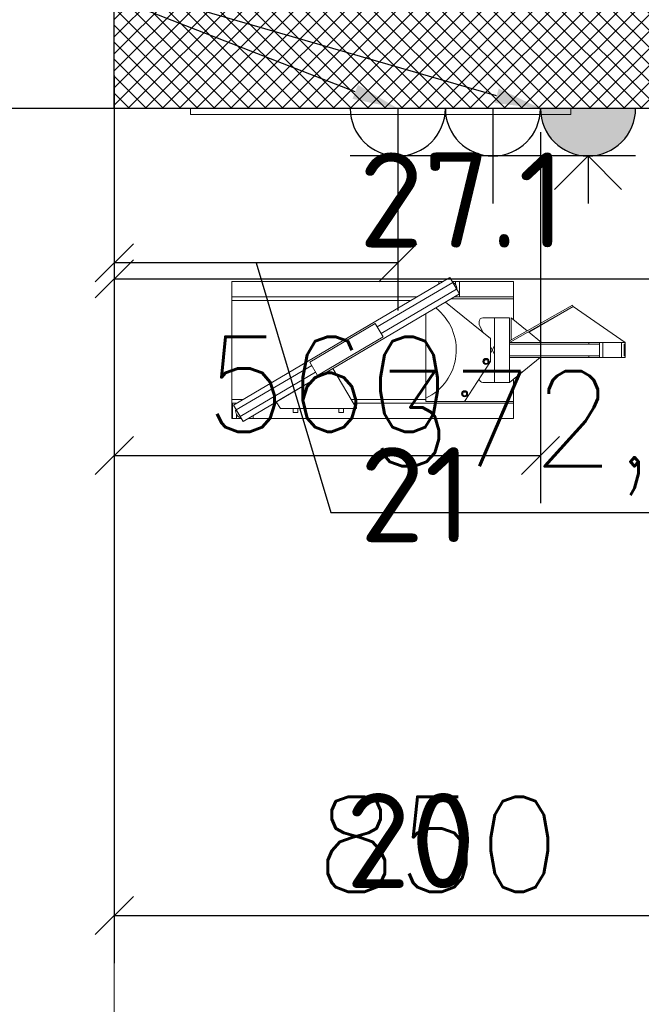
# Model space of a CAD drawing. Header units: millimetres. Extents: x -380244 to 257841, y -4400 to 11650.
# Tile 101 of 140: x 7176 to 7992, y 4052 to 5347. Entities that reach past the tile are written whole.
import ezdxf
from ezdxf import colors
from ezdxf.entities.mleader import LeaderData, LeaderLine
from ezdxf.math import Vec2, Vec3

# ---------------------------------------------------------------- set-up
doc = ezdxf.new("R2010")
doc.units = ezdxf.units.MM
for name, color, linetype in [('Equip2D', 250, 'Continuous'), ('EquipAnnot', 5, 'Continuous'), ('Обмер', 6, 'Continuous'), ('Привязки Вент', 102, 'Continuous'), ('Привязки Электр', 1, 'Continuous'), ('Привязки Электр2', 1, 'Continuous')]:
    doc.layers.add(name, color=color, linetype=linetype)
doc.styles.add('GOST прямой', font='isocpeur.ttf', dxfattribs={"height": 2.5})
doc.styles.add('Выноски', font='isocpeur.ttf', dxfattribs={"height": 2.5})
doc.styles.add('Для Розеток', font='isocpeur.ttf', dxfattribs={"width": 0.8, "height": 2.5})
doc.styles.add('Размеры', font='txt.shx', dxfattribs={"height": 2.5})
doc.dimstyles.new('Main', dxfattribs={"dimscale": 0, "dimtxt": 2.5, "dimasz": 1, "dimexe": 1.25, "dimexo": 0.625, "dimtad": 1, "dimdec": 1, "dimrnd": 0.5, "dimtxsty": 'Размеры', "dimblk": 'OBLIQUE', "dimcen": 2.5, "dimadec": 0, "dimazin": 0, "dimtfac": 1, "dimtdec": 1, "dimtmove": 1, "dimatfit": 2, "dimfxl": 1, "dimarcsym": 0})

# ---------------------------------------------------------------- blocks, each defined once
blk = doc.blocks.new('НСО-15_7П')
at = {"layer": 'Equip2D', "linetype": 'Continuous', "lineweight": 0}
for p, q in [((0, -700), (0, 0)), ((1500, -700), (0, -700))]:
    blk.add_line(p, q, dxfattribs=at)
at = {"layer": 'EquipAnnot', "style": 'GOST прямой', "flags": 1}
for tag, p in [('НАИМЕНОВАНИЕ', (0, 0)), ('ОПИСАНИЕ', (0, -4.8)), ('РАЗМЕРЫ', (0, -9.5))]:
    blk.add_attdef(tag, p, '', height=2.5, dxfattribs=at)
at = {"layer": 'EquipAnnot', "style": 'GOST прямой'}
blk.add_attdef('НОМЕР', (686.5, -778.6), '', height=2.5, dxfattribs=at)
blk = doc.blocks.new('A$Caab67cb8')
at = {"color": 0, "linetype": 'Continuous', "lineweight": 0}
for p, q in [((0, 0), (272, 0)), ((0, -20), (0, 0)), ((2.1, -162.3), (286.5, 5.2)), ((277, 0), (277.6, 0)), ((286.5, 5.2), (299.1, -16.3)), ((289.5, 0), (294, 0)), ((299, 0), (370, 0)), ((370, -20), (370, 0)), ((290.3, -1.3), (191.2, -59.6)), ((196.2, -68.2), (295.3, -9.9)), ((277, 0), (272, 0)), ((272, 0), (272, -3.3)), ((277, -0.4), (277, 0)), ((295.3, -9.9), (290.3, -1.3)), ((299, 0), (294, 0)), ((294, 0), (294, -3.9)), ((299, -16.1), (299, 0)), ((243.7, -20), (0, -20)), ((0, -20), (0, -25)), ((0, -25), (235.2, -25)), ((0, -155), (0, -25)), ((299.1, -16.3), (14.8, -183.8)), ((288.7, -22.5), (370, -22.5)), ((370, -20), (292.9, -20)), ((294, -19.4), (294, -20)), ((294, -20), (299, -20)), ((299, -20), (299, -16.4)), ((370, -22.5), (370, -20)), ((370, -22.5), (370, -49.9)), ((340, -75), (280.8, -27.2)), ((447.7, -31.1), (365, -77.8)), ((366, -79.6), (448.7, -32.8)), ((390.4, -66.5), (448.7, -32.8)), ((448.7, -32.8), (447.7, -31.1)), ((448.7, -32.8), (517, -80)), ((255, -153.2), (255, -42.3)), ((330, -47.5), (345, -47.5)), ((345, -95.5), (345, -47.5)), ((345, -47.5), (365, -47.5)), ((345, -132.5), (345, -47.5)), ((365, -47.5), (365, -132.5)), ((367, -47.5), (388.2, -64.7)), ((367, -76.7), (367, -47.5)), ((188.6, -55.3), (102.5, -106.1)), ((198.8, -72.6), (188.6, -55.3)), ((325, -52.5), (325, -56)), ((325.4, -57.9), (330.2, -67)), ((112.6, -123.3), (198.8, -72.6)), ((340, -105), (340, -75)), ((389.9, -66.1), (407, -80)), ((340, -94.1), (345, -84.5)), ((340, -85.9), (345, -95.5)), ((345, -84.5), (345, -132.5)), ((366, -79.6), (365, -77.8)), ((365.1, -82.5), (365.1, -80)), ((469.2, -80), (365.1, -80)), ((365.1, -82.5), (483.1, -82.5)), ((365.1, -97.5), (365.1, -82.5)), ((367, -80), (367, -79)), ((407, -80), (367, -80)), ((469.2, -80), (483.1, -80)), ((469.2, -80), (469.2, -82.5)), ((483.1, -80), (483.7, -80)), ((483.1, -100), (483.1, -80)), ((487.1, -80), (483.7, -80)), ((487.7, -80), (487.1, -80)), ((487.7, -80), (512, -80)), ((487.7, -100), (487.7, -80)), ((512, -80), (517, -80)), ((512, -80), (512, -100)), ((515.8, -82.5), (515.8, -82.5)), ((515.8, -82.5), (515.8, -97.5)), ((515.8, -82.5), (517, -82.5)), ((517, -100), (517, -80)), ((517, -80), (517, -100)), ((517, -97.5), (517, -82.5)), ((332.9, -102.3), (331.1, -104.1)), ((335.3, -102.3), (332.9, -102.3)), ((337.1, -104.1), (335.3, -102.3)), ((365, -132.5), (405, -100)), ((405, -100), (365, -100)), ((483.1, -97.5), (365.1, -97.5)), ((365.1, -100), (365.1, -97.5)), ((469.2, -100), (365.1, -100)), ((469.2, -97.5), (469.2, -100)), ((483.1, -100), (469.2, -100)), ((483.7, -100), (483.1, -100)), ((487.1, -100), (483.7, -100)), ((487.1, -100), (487.7, -100)), ((512, -100), (487.7, -100)), ((512, -100), (517, -100)), ((515.8, -97.5), (515.8, -97.5)), ((515.8, -97.5), (517, -97.5)), ((105, -110.4), (5.9, -168.8)), ((58.5, -158.1), (132.7, -114.4)), ((102.5, -106.1), (112.6, -123.3)), ((163.7, -167), (132.7, -114.4)), ((305.9, -157.5), (340, -105)), ((331.1, -104.1), (331.1, -106.5)), ((331.1, -106.5), (332.9, -108.3)), ((332.9, -108.3), (335.3, -108.3)), ((335.3, -108.3), (337.1, -106.5)), ((337.1, -106.5), (337.1, -104.1)), ((11, -177.4), (110.1, -119)), ((370, -128.4), (370, -157.5)), ((330, -132.5), (345, -132.5)), ((365, -132.5), (345, -132.5)), ((14.5, -155), (0, -155)), ((0, -155), (0, -160)), ((255, -155), (156.6, -155)), ((255, -153.2), (255, -157.5)), ((304.7, -144.8), (303, -146.5)), ((303, -146.5), (303, -149)), ((303, -149), (304.7, -150.8)), ((307.2, -144.8), (304.7, -144.8)), ((304.7, -150.8), (307.2, -150.8)), ((309, -146.5), (307.2, -144.8)), ((307.2, -150.8), (309, -149)), ((309, -149), (309, -146.5)), ((0, -160), (6, -160)), ((0, -160), (0, -180)), ((1, -160), (6, -160)), ((1, -180), (1, -160)), ((14.8, -183.8), (2.1, -162.3)), ((6, -160), (6, -160)), ((55.3, -160), (59.7, -160)), ((63.8, -167), (58.5, -158.1)), ((163.7, -167), (63.8, -167)), ((80.8, -167), (80.8, -172)), ((86.8, -167), (86.8, -172)), ((140.8, -172), (140.8, -167)), ((146.8, -172), (146.8, -167)), ((159.6, -160), (370, -160)), ((163.8, -165), (162.5, -165)), ((163.7, -167), (163.8, -167)), ((163.8, -167), (163.8, -165)), ((255, -157.5), (305.9, -157.5)), ((370, -157.5), (305.9, -157.5)), ((370, -160), (370, -157.5)), ((370, -160), (370, -180)), ((1, -180), (0, -180)), ((6, -180), (1, -180)), ((5.9, -168.8), (11, -177.4)), ((6, -174.4), (6, -180)), ((12.5, -180), (6, -180)), ((23, -180), (21.3, -180)), ((23, -180), (23, -179)), ((28, -180), (23, -180)), ((28, -176.1), (28, -180)), ((370, -180), (28, -180)), ((80.8, -172), (83.8, -172)), ((83.8, -172), (86.8, -172)), ((143.8, -172), (140.8, -172)), ((146.8, -172), (143.8, -172))]:
    blk.add_line(p, q, dxfattribs=at)
for centre, radius in [((334, -105), 4), ((334.1, -105.3), 2.5), ((305.9, -147.5), 4), ((306, -147.8), 2.5)]:
    blk.add_circle(centre, radius, dxfattribs=at)
for centre, radius, start, end in [((285.8, -9.7), 10, 45, 66.3612), ((285.8, -9.7), 10, 354.6388, 45), ((225, -90), 70, 295.3769, 52.159), ((330, -52.5), 5, 90, 180), ((330, -56), 5, 180, 201.7738), ((334, -105), 3, 65.61, 159.1059), ((334, -105), 3, 56.9585, 61.0549), ((334, -105), 3, 28.9451, 56.9585), ((334, -105), 3, 164.9973, 195.0027), ((330, -127.5), 5, 185.9663, 270), ((305.9, -147.5), 3, 164.9973, 195.0027), ((305.9, -147.5), 3, 65.61, 159.1059), ((305.9, -147.5), 3, 56.9585, 61.0549), ((305.9, -147.5), 3, 28.9451, 56.9585), ((15, -170), 10, 166.4541, 254.5459)]:
    blk.add_arc(centre, radius, start, end, dxfattribs=at)
blk = doc.blocks.new('ec_163129')
at = {"layer": 'Equip2D'}
blk.add_blockref('A$Caab67cb8', (0, 0), dxfattribs=at)
at = {"layer": 'EquipAnnot', "style": 'GOST прямой', "flags": 1}
for tag, p in [('НАИМЕНОВАНИЕ', (0, 0)), ('ОПИСАНИЕ', (0, -4.8)), ('РАЗМЕРЫ', (0, -9.5))]:
    blk.add_attdef(tag, p, '', height=2.5, dxfattribs=at)
at = {"layer": 'EquipAnnot', "style": 'GOST прямой'}
blk.add_attdef('НОМЕР', (162.1, -253.2), '', height=2.5, dxfattribs=at)
blk = doc.blocks.new('A$Ca06a04b3')
at = {"color": 0, "linetype": 'Continuous', "lineweight": 0}
for p, q in [((250, 0), (-250, 0)), ((-250, -8), (-250, 0)), ((250, -8), (250, 0)), ((-250, -8), (250, -8))]:
    blk.add_line(p, q, dxfattribs=at)
blk = doc.blocks.new('Монитор Сушефа')
at = {"layer": 'Equip2D'}
blk.add_blockref('A$Ca06a04b3', (0, 0), dxfattribs=at)
at = {"layer": 'EquipAnnot', "style": 'GOST прямой', "flags": 1}
blk.add_attdef('НАИМЕНОВАНИЕ', (0, 0), '', height=125, dxfattribs=at)
at = {"layer": 'EquipAnnot', "style": 'GOST прямой'}
blk.add_attdef('НОМЕР', (-29, -41.6), '', height=2.5, dxfattribs=at)
blk = doc.blocks.new('Роз_2пол_земля_скрытая_1-100')
for points in [[(0, 62.5), (0, 125)], [(-62.5, 62.5), (62.5, 62.5)], [(0, 0), (0, 62.5)], [(-62.5, 0), (62.5, 0)]]:
    blk.add_lwpolyline(points)
blk.add_arc((0, 0), 62.5, 0, 180)
at = {"style": 'Для Розеток', "width": 0.8}
blk.add_attdef('КОЛ_РОЗЕТОК', (62.5, 62.5), '', height=62.5, dxfattribs=at)
blk = doc.blocks.new('Роз_3пол_земля_открытая_IP44_1-100')
h = blk.add_hatch(color=256)
h.dxf.hatch_style = 1
h.paths.add_polyline_path([(-62.5, 0), (62.5, 0, 1)])
for q in [(-44.2, 106.7), (44.2, 106.7)]:
    blk.add_line((0, 62.5), q)
for points in [[(0, 62.5), (0, 125)], [(-62.5, 62.5), (62.5, 62.5)], [(-62.5, 0), (62.5, 0)]]:
    blk.add_lwpolyline(points)
blk.add_arc((0, 0), 62.5, 0, 180)
at = {"style": 'Для Розеток', "width": 0.8}
blk.add_attdef('КОЛ_РОЗЕТОК', (62.5, 62.5), '', height=62.5, dxfattribs=at)
blk = doc.blocks.new('_Oblique')
at = {"color": 0, "linetype": 'ByBlock', "lineweight": -2}
blk.add_line((-0.5, -0.5), (0.5, 0.5), dxfattribs=at)
blk = doc.blocks.new('*D322')
at = {"layer": 'Defpoints', "color": 0, "transparency": 16777216}
for p in [(7300, 5230), (7860, 5230), (7860, 4773.5)]:
    blk.add_point(p, dxfattribs=at)
at = {"layer": 'Привязки Электр', "color": 0, "lineweight": -2, "transparency": 16777216}
for p, q in [((7300, 5198.8), (7300, 4711)), ((7860, 5198.8), (7860, 4711)), ((7300, 4773.5), (7860, 4773.5))]:
    blk.add_line(p, q, dxfattribs=at)
at = {"layer": 'Привязки Электр', "color": 0, "lineweight": -2, "transparency": 16777216, "xscale": 50, "yscale": 50, "zscale": 50, "rotation": 180}
blk.add_blockref('_Oblique', (7300, 4773.5), dxfattribs=at)
at = {"layer": 'Привязки Электр', "color": 0, "lineweight": -2, "transparency": 16777216, "xscale": 50, "yscale": 50, "zscale": 50}
blk.add_blockref('_Oblique', (7860, 4773.5), dxfattribs=at)
at = {"layer": 'Привязки Электр', "color": 0, "transparency": 16777216, "insert": (7580, 4867.3), "char_height": 125, "attachment_point": 5, "style": 'Размеры'}
blk.add_mtext('560', dxfattribs=at)
blk = doc.blocks.new('*D359')
at = {"layer": 'Defpoints', "color": 0, "transparency": 16777216}
for p in [(7300, 5230), (7672.5, 5230), (7300, 5026.9)]:
    blk.add_point(p, dxfattribs=at)
at = {"layer": 'Привязки Электр2', "color": 0, "lineweight": -2, "transparency": 16777216}
for p, q in [((7300, 5198.8), (7300, 4964.4)), ((7672.5, 5198.8), (7672.5, 4964.4)), ((7672.5, 5026.9), (7300, 5026.9)), ((7486.2, 5026.9), (7584.7, 4698.8)), ((7584.7, 4698.8), (8168, 4698.8))]:
    blk.add_line(p, q, dxfattribs=at)
at = {"layer": 'Привязки Электр2', "color": 0, "lineweight": -2, "transparency": 16777216, "xscale": 50, "yscale": 50, "zscale": 50, "rotation": 180}
blk.add_blockref('_Oblique', (7300, 5026.9), dxfattribs=at)
at = {"layer": 'Привязки Электр2', "color": 0, "lineweight": -2, "transparency": 16777216, "xscale": 50, "yscale": 50, "zscale": 50}
blk.add_blockref('_Oblique', (7672.5, 5026.9), dxfattribs=at)
at = {"layer": 'Привязки Электр2', "color": 0, "transparency": 16777216, "insert": (7876.4, 4802.9), "char_height": 125, "attachment_point": 5, "style": 'Размеры'}
blk.add_mtext('372,5', dxfattribs=at)
blk = doc.blocks.new('*D411')
at = {"layer": 'Defpoints', "color": 0, "transparency": 16777216}
for p in [(7300, 5230), (8150, 5230), (8150, 4168.7)]:
    blk.add_point(p, dxfattribs=at)
at = {"layer": 'Привязки Вент', "color": 0, "lineweight": -2, "transparency": 16777216}
for p, q in [((7300, 5198.8), (7300, 4106.2)), ((8150, 5198.8), (8150, 4106.2)), ((7300, 4168.7), (8150, 4168.7))]:
    blk.add_line(p, q, dxfattribs=at)
at = {"layer": 'Привязки Вент', "color": 0, "lineweight": -2, "transparency": 16777216, "xscale": 50, "yscale": 50, "zscale": 50, "rotation": 180}
blk.add_blockref('_Oblique', (7300, 4168.7), dxfattribs=at)
at = {"layer": 'Привязки Вент', "color": 0, "lineweight": -2, "transparency": 16777216, "xscale": 50, "yscale": 50, "zscale": 50}
blk.add_blockref('_Oblique', (8150, 4168.7), dxfattribs=at)
at = {"layer": 'Привязки Вент', "color": 0, "transparency": 16777216, "insert": (7725, 4262.5), "char_height": 125, "attachment_point": 5, "style": 'Размеры'}
blk.add_mtext('850', dxfattribs=at)
blk = doc.blocks.new('*D481')
at = {"layer": 'Defpoints', "color": 0, "transparency": 16777216}
for p in [(7300, 5304.5), (10800, 5305), (10800, 5006)]:
    blk.add_point(p, dxfattribs=at)
at = {"layer": 'Обмер', "color": 0, "lineweight": -2, "transparency": 16777216}
for p, q in [((7300, 5273.2), (7300, 4943.5)), ((10800, 5273.8), (10800, 4943.5)), ((7300, 5006), (10800, 5006))]:
    blk.add_line(p, q, dxfattribs=at)
at = {"layer": 'Обмер', "color": 0, "lineweight": -2, "transparency": 16777216, "xscale": 50, "yscale": 50, "zscale": 50, "rotation": 180}
blk.add_blockref('_Oblique', (7300, 5006), dxfattribs=at)
at = {"layer": 'Обмер', "color": 0, "lineweight": -2, "transparency": 16777216, "xscale": 50, "yscale": 50, "zscale": 50}
blk.add_blockref('_Oblique', (10800, 5006), dxfattribs=at)
at = {"layer": 'Обмер', "color": 0, "transparency": 16777216, "insert": (9050, 5099.7), "char_height": 125, "attachment_point": 5, "style": 'Размеры'}
blk.add_mtext('3500', dxfattribs=at)

msp = doc.modelspace()

# ---------------------------------------------------------------- hatches: boundary and pattern name
h = msp.add_hatch()
h.set_pattern_fill('ANSI31', color=256, scale=30)
h.paths.add_polyline_path([(5300, 5380), (6200, 5380), (6200, 5230), (5300, 5230)])
h.paths.add_polyline_path([(7300, 5380), (13000, 5380), (13000, 5230), (7300, 5230)])

# ---------------------------------------------------------------- linework, layer by layer
msp.add_lwpolyline([(7300, 5380), (13000, 5380), (13000, 5230), (7300, 5230)], close=True)

# ---------------------------------------------------------------- block references
ref = msp.add_blockref('НСО-15_7П', (8000, 5230), dxfattribs=dict(rotation=270))
ref.add_attrib('НОМЕР', '20', (7603.87, 4204.78), dxfattribs={"layer": 'EquipAnnot', "height": 125, "style": 'GOST прямой'})
ref = msp.add_blockref('Монитор Сушефа', (7650, 5230))
ref.add_attrib('НОМЕР', '27.1', (7621.04, 5047.12), dxfattribs={"layer": 'EquipAnnot', "height": 125, "style": 'GOST прямой'})
ref = msp.add_blockref('ec_163129', (7454.39, 5002.33))
ref.add_attrib('НОМЕР', '21', (7622.29, 4659.49), dxfattribs={"layer": 'EquipAnnot', "height": 125, "style": 'GOST прямой'})
at = {"layer": 'Привязки Электр', "rotation": 180}
for name, p in [('Роз_2пол_земля_скрытая_1-100', (7797.5, 5230)), ('Роз_3пол_земля_открытая_IP44_1-100', (7922.5, 5230))]:
    msp.add_blockref(name, p, dxfattribs=at)

# ---------------------------------------------------------------- leaders
at = {"layer": 'Привязки Электр'}
ml = msp.add_multileader_mtext('Standard', dxfattribs=at)
ml.set_content('{\\C256;Э1Ф 220 0,35кВт розетка h=2200, поз.1}', color=256, style='Выноски')
ml.set_leader_properties()
ml.build(insert=Vec2(0, 0))
ml.multileader.update_dxf_attribs({"text_left_attachment_type": 6, "text_right_attachment_type": 6, "arrow_head_size": 60, "scale": 50})
ctx = ml.context
ctx.base_point, ctx.scale, ctx.char_height, ctx.arrow_head_size, ctx.landing_gap_size, ctx.plane_origin = Vec3(-1077.42, 4942.64), 50, 125, 60, 100, Vec3(7850, 1730)
ctx.left_attachment, ctx.right_attachment, ctx.text_align_type = 6, 6, 2
notes = []
notes.append((ctx, [(0, (1, 1, 0), (2597.58, 4942.64), (-1, 0), 400, [(0, [(7850, 1730)], 0, [])])]))
ctx.mtext.insert, ctx.mtext.alignment, ctx.mtext.flow_direction = Vec3(2097.58, 5105.14), 3, 5
for ctx, leaders in notes:
    for number, flags, end, landing, length, lines in leaders:
        leader = LeaderData()
        leader.index, (leader.has_last_leader_line, leader.has_dogleg_vector, leader.attachment_direction) = number, flags
        leader.last_leader_point, leader.dogleg_vector, leader.dogleg_length = Vec3(end), Vec3(landing), length
        for number, points, colour, breaks in lines:
            line = LeaderLine()
            line.index, line.vertices, line.color, line.breaks = number, Vec3.list(points), colors.encode_raw_color(colour), breaks
            leader.lines.append(line)
        ctx.leaders.append(leader)

# ---------------------------------------------------------------- next in the draw order: leaders
ml = msp.add_multileader_mtext('Standard', dxfattribs=at)
ml.set_content('Э3Ф 380 6,1кВт розетка h=1200, поз.22\\PЭ1Ф 220 0,3кВт розетка h=1200, поз.27.1', color=256, style='Выноски')
ml.set_leader_properties()
ml.build(insert=Vec2(0, 0))
ml.multileader.update_dxf_attribs({"text_left_attachment_type": 6, "text_right_attachment_type": 6, "arrow_head_size": 60, "scale": 50})
ctx = ml.context
ctx.base_point, ctx.scale, ctx.char_height, ctx.arrow_head_size, ctx.landing_gap_size, ctx.plane_origin = Vec3(-1177.42, 6753.64), 50, 125, 60, 100, Vec3(7925, 5230)
ctx.left_attachment, ctx.right_attachment, ctx.text_align_type = 6, 6, 2
notes = []
notes.append((ctx, [(0, (1, 1, 0), (2597.58, 6753.64), (-1, 0), 400, [(0, [(7860, 5230)], 0, [])])]))
ctx.mtext.insert, ctx.mtext.alignment, ctx.mtext.flow_direction = Vec3(2097.58, 6916.14), 3, 5
ctx.mtext.has_bg_fill, ctx.mtext.bg_color, ctx.mtext.bg_scale_factor, ctx.mtext.bg_transparency, ctx.mtext.use_window_bg_color = 1, -1027028792, 1.5, 0, 1
for ctx, leaders in notes:
    for number, flags, end, landing, length, lines in leaders:
        leader = LeaderData()
        leader.index, (leader.has_last_leader_line, leader.has_dogleg_vector, leader.attachment_direction) = number, flags
        leader.last_leader_point, leader.dogleg_vector, leader.dogleg_length = Vec3(end), Vec3(landing), length
        for number, points, colour, breaks in lines:
            line = LeaderLine()
            line.index, line.vertices, line.color, line.breaks = number, Vec3.list(points), colors.encode_raw_color(colour), breaks
            leader.lines.append(line)
        ctx.leaders.append(leader)

# ---------------------------------------------------------------- next in the draw order: hatches: boundary and pattern name
at = {"layer": 'Обмер', "true_color": 0x091ab9}
h = msp.add_hatch(dxfattribs=at)
h.set_pattern_fill('ANSI37', color=162, scale=5, angle=90)
h.paths.add_polyline_path([(7300, 5380), (10800, 5380), (10800, 5230), (7300, 5230)])

# ---------------------------------------------------------------- next in the draw order: linework, layer by layer
at = {"layer": 'Обмер', "color": 5}
msp.add_lwpolyline([(7300, 5380), (10800, 5380), (10800, 5230), (7300, 5230)], close=True, dxfattribs=at)
at = {"layer": 'Обмер'}
msp.add_lwpolyline([(12850, 5230), (5450, 5230), (5450, 1730), (12850, 1730)], close=True, dxfattribs=at)

# ---------------------------------------------------------------- next in the draw order: block references
at = {"layer": 'Привязки Электр2', "color": 6, "rotation": 180}
msp.add_blockref('Роз_2пол_земля_скрытая_1-100', (7672.5, 5230), dxfattribs=at)

# ---------------------------------------------------------------- next in the draw order: dimensions: what is measured, and where the dimension line sits
at = {"layer": 'Обмер', "color": 5}
dim = msp.add_linear_dim(base=(10800, 5005.97), p1=(7300, 5304.5), p2=(10800, 5305), dimstyle='Main', dxfattribs=at)
dim.commit()
dim.dimension.update_dxf_attribs({"geometry": '*D481', "text_midpoint": (9050, 5099.72)})
at = {"layer": 'Привязки Вент'}
dim = msp.add_linear_dim(base=(8150, 4168.75), p1=(7300, 5230), p2=(8150, 5230), dimstyle='Main', dxfattribs=at)
dim.commit()
dim.dimension.update_dxf_attribs({"geometry": '*D411', "text_midpoint": (7725, 4262.5)})
at = {"layer": 'Привязки Электр'}
dim = msp.add_linear_dim(base=(7860, 4773.55), p1=(7300, 5230), p2=(7860, 5230), dimstyle='Main', dxfattribs=at)
dim.commit()
dim.dimension.update_dxf_attribs({"geometry": '*D322', "text_midpoint": (7580, 4867.3)})
at = {"layer": 'Привязки Электр2', "color": 6}
dim = msp.add_linear_dim(base=(7300, 5026.89), p1=(7672.5, 5230), p2=(7300, 5230), dimstyle='Main', dxfattribs=at)
dim.commit()
dim.dimension.update_dxf_attribs({"geometry": '*D359', "text_midpoint": (7615.94, 4802.94)})

# ---------------------------------------------------------------- next in the draw order: leaders
at = {"layer": 'Привязки Электр'}
ml = msp.add_multileader_mtext('Standard', dxfattribs=at)
ml.set_content('Э1Ф 220 2,5кВт розетка h=1400, поз.31\\PЭ1Ф 220 1,5кВт розетка h=1400, поз.32', color=256, style='Выноски')
ml.set_leader_properties()
ml.build(insert=Vec2(0, 0))
ml.multileader.update_dxf_attribs({"text_left_attachment_type": 6, "text_right_attachment_type": 6, "arrow_head_size": 60, "scale": 50})
ctx = ml.context
ctx.base_point, ctx.scale, ctx.char_height, ctx.arrow_head_size, ctx.landing_gap_size, ctx.plane_origin = Vec3(-1064.92, 4515.33), 50, 125, 60, 100, Vec3(7500, 1580)
ctx.left_attachment, ctx.right_attachment, ctx.text_align_type = 6, 6, 2
notes = []
notes.append((ctx, [(0, (1, 1, 0), (2597.58, 4515.33), (-1, 0), 400, [(0, [(7500, 1580)], 0, [])])]))
ctx.mtext.insert, ctx.mtext.width, ctx.mtext.alignment, ctx.mtext.flow_direction = Vec3(2097.58, 4677.83), 4126.6169, 3, 5
at = {"layer": 'Привязки Электр2', "color": 6}
ml = msp.add_multileader_mtext('Standard', dxfattribs=at)
ml.set_content('2х Э1Ф 220 1кВт розетка h=1200, Резерв', color=6, style='Выноски')
ml.set_leader_properties(color=6)
ml.build(insert=Vec2(0, 0))
ml.multileader.update_dxf_attribs({"text_left_attachment_type": 6, "text_right_attachment_type": 6, "arrow_head_size": 60, "scale": 50})
ctx = ml.context
ctx.base_point, ctx.scale, ctx.char_height, ctx.arrow_head_size, ctx.landing_gap_size, ctx.plane_origin = Vec3(-1233.67, 7212.24), 50, 125, 60, 100, Vec3(7672.5, 5230)
ctx.left_attachment, ctx.right_attachment, ctx.text_align_type = 6, 6, 2
notes.append((ctx, [(0, (1, 1, 0), (2597.58, 7212.24), (-1, 0), 400, [(0, [(7672.5, 5230)], 0, [])])]))
ctx.mtext.insert, ctx.mtext.width, ctx.mtext.alignment, ctx.mtext.flow_direction = Vec3(2097.58, 7374.74), 3347.8563, 3, 5
for ctx, leaders in notes:
    for number, flags, end, landing, length, lines in leaders:
        leader = LeaderData()
        leader.index, (leader.has_last_leader_line, leader.has_dogleg_vector, leader.attachment_direction) = number, flags
        leader.last_leader_point, leader.dogleg_vector, leader.dogleg_length = Vec3(end), Vec3(landing), length
        for number, points, colour, breaks in lines:
            line = LeaderLine()
            line.index, line.vertices, line.color, line.breaks = number, Vec3.list(points), colors.encode_raw_color(colour), breaks
            leader.lines.append(line)
        ctx.leaders.append(leader)

doc.saveas('drawing.dxf')
